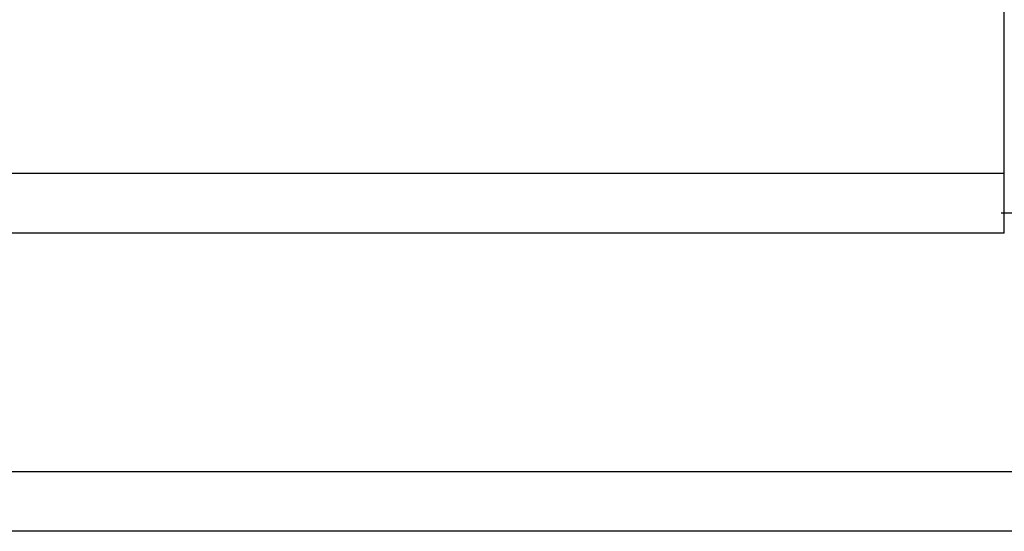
# Model space of a CAD drawing. Header units: millimetres. Extents: x 912 to 1300, y 100 to 249.
# Tile 37 of 53: x 1220 to 1244, y 128 to 141. Entities that reach past the tile are written whole.
import ezdxf

# ---------------------------------------------------------------- set-up
doc = ezdxf.new("R2010")
doc.units = ezdxf.units.MM
doc.layers.add('2', color=7, linetype='CONTINUOUS')
doc.layers.add('OUT', color=3, linetype='CONTINUOUS')

msp = doc.modelspace()

# ---------------------------------------------------------------- linework, layer by layer
at = {"layer": '2', "color": 0, "linetype": 'Continuous'}
for p, q in [((1256.32, 135.687), (1244.24, 135.687)), ((1299.673, 127.687), (1072.087, 127.687))]:
    msp.add_line(p, q, dxfattribs=at)
msp.add_open_spline([(1299.673, 129.187), (1123.201, 129.187)], degree=1, dxfattribs=at)
at = {"layer": 'OUT', "color": 0}
for p, q in [((1244.32, 136.687), (1244.32, 174.187)), ((1244.32, 136.687), (1165.32, 136.687)), ((1244.32, 135.187), (1244.32, 136.687)), ((1244.32, 135.187), (1165.32, 135.187))]:
    msp.add_line(p, q, dxfattribs=at)

doc.saveas('drawing.dxf')
